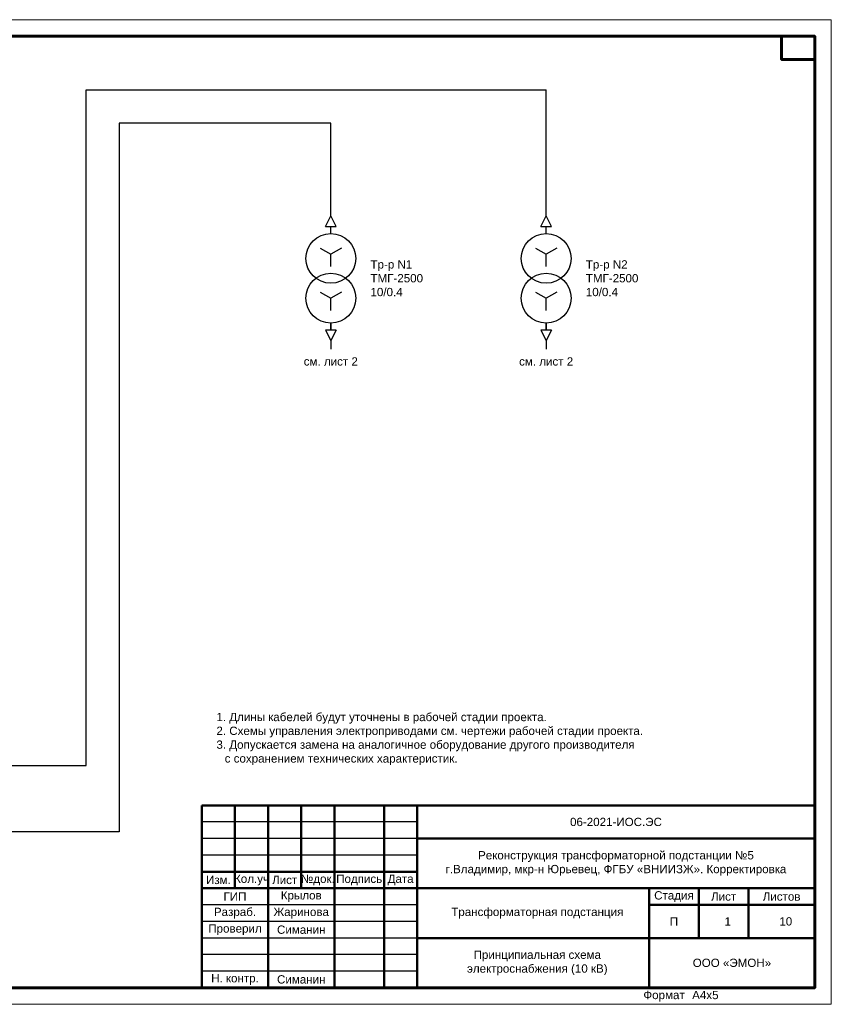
# Model space of a CAD drawing. Header units: millimetres. Extents: x 523209 to 536718, y -48289 to -47398.
# Tile 14 of 116: x 527179 to 527424, y -47992 to -47695. Entities that reach past the tile are written whole.
import ezdxf
from ezdxf.enums import TextEntityAlignment as Align

# ---------------------------------------------------------------- set-up
doc = ezdxf.new("R2010")
doc.units = ezdxf.units.MM
doc.linetypes.add('ACAD_ISO02W100', pattern=[15, 12, -3])
for name, color, linetype, lineweight in [('LIN_Основная сплошная', 50, 'Continuous', 50), ('ВК-линия контур', 132, 'Continuous', 15), ('ВК-линия толстая', 30, 'Continuous', 60), ('ВК-Текст', 1, 'Continuous', 30)]:
    doc.layers.add(name, color=color, linetype=linetype, lineweight=lineweight)
doc.layers.add('Текст и рамки', color=7, linetype='Continuous')
doc.styles.get("Standard").update_dxf_attribs({"font": 'arial.ttf'})
doc.styles.add('ОПС', font='arial.ttf')
doc.styles.add('СГЕНЕРИР_СТИЛЬ_1', font='times.ttf')

# ---------------------------------------------------------------- blocks, each defined once
blk = doc.blocks.new('*U33')
at = {"layer": 'ВК-линия контур', "color": 0}
for p, q in [((-1051, 297), (0, 297)), ((0, 297), (0, 0)), ((0, 0), (-1051, 0))]:
    blk.add_line(p, q, dxfattribs=at)
at = {"layer": 'ВК-линия толстая', "color": 0}
for points in [[(-1031, 5), (-1031, 292), (-5, 292), (-5, 5)], [(-5, 292), (-15, 292), (-15, 285), (-5, 285)]]:
    blk.add_lwpolyline(points, close=True, dxfattribs=at)
at = {"layer": 'ВК-Текст', "color": 0}
blk.add_text('Формат ', height=2.5, dxfattribs=at).set_placement((-56.73, 1.56))
blk.add_attdef('ЛИСТ_АЛ', text='', height=2.5, dxfattribs=at).set_placement((-10, 288.5), align=Align.MIDDLE_CENTER)
at = {"layer": 'ВК-Текст', "color": 0, "ltscale": 0.5}
blk.add_attdef('ВЕРХНИЙ_ШИФР', text='', height=0.000005, rotation=180, dxfattribs=at).set_placement((-1031, 278), align=Align.MIDDLE_CENTER)
at = {"layer": 'ВК-Текст', "color": 0, "flags": 12}
blk.add_attdef('ФОРМАТ_ЛИСТА', (-42, 1.56), '', height=2.5, dxfattribs=at)
blk = doc.blocks.new('*U32')
at = {"color": 0, "linetype": 'ByBlock', "lineweight": -2}
for p, q in [((0, 1.16), (0, -1)), ((-1.65, -1), (1.65, -1)), ((-1.65, -1), (0, -4.13)), ((1.65, -1), (0, -4.13)), ((0, -4.13), (0, -32.15))]:
    blk.add_line(p, q, dxfattribs=at)
blk = doc.blocks.new('*U34')
at = {"color": 0, "linetype": 'ByBlock', "lineweight": -2}
for p, q in [((0, 1.16), (0, -1)), ((-1.65, -1), (1.65, -1)), ((-1.65, -1), (0, -4.13)), ((1.65, -1), (0, -4.13)), ((0, -4.13), (0, -42.15))]:
    blk.add_line(p, q, dxfattribs=at)
blk = doc.blocks.new('*U35')
at = {"color": 0, "linetype": 'ByBlock', "lineweight": -2}
for p, q in [((0, 13.5), (0, 15.66)), ((-3.2, 9.1), (0, 7.25)), ((3.2, 9.1), (0, 7.25)), ((0, 3.55), (0, 7.25)), ((-3.2, -4.15), (0, -6)), ((3.2, -4.15), (0, -6)), ((0, -9.7), (0, -6)), ((0, -15.66), (0, -13.5))]:
    blk.add_line(p, q, dxfattribs=at)
for centre in [(0, 6), (0, -6)]:
    blk.add_circle(centre, 7.5, dxfattribs=at)
blk = doc.blocks.new('*U13')
at = {"color": 0, "linetype": 'ByBlock', "lineweight": -2}
for p, q in [((0, 1.16), (0, -1)), ((-1.65, -1), (1.65, -1)), ((-1.65, -1), (0, -4.13)), ((1.65, -1), (0, -4.13)), ((0, -4.13), (0, -6.76))]:
    blk.add_line(p, q, dxfattribs=at)

msp = doc.modelspace()

# ---------------------------------------------------------------- linework, layer by layer
for p, q in [((527299.11413, -47936.68774), (527234.11413, -47936.68774)), ((527299.11413, -47941.68774), (527234.11413, -47941.68774)), ((527299.11413, -47946.68774), (527234.11413, -47946.68774)), ((527299.11413, -47961.68774), (527234.11413, -47961.68774)), ((527299.11413, -47966.68774), (527234.11413, -47966.68774)), ((527299.11413, -47971.68774), (527234.11413, -47971.68774)), ((527299.11413, -47976.68774), (527234.11413, -47976.68774)), ((527299.11413, -47981.68774), (527234.11413, -47981.68774))]:
    msp.add_line(p, q)
for points in [[(527049.11393, -47909.68781), (527049.11393, -47919.68774), (527199.15502, -47919.68774), (527199.15502, -47725.87915), (527199.15502, -47715.87915), (527338.04314, -47715.87915)], [(527273.04314, -47725.87915), (527209.15502, -47725.87915), (527209.15502, -47929.68774), (527209.15502, -47939.68774), (526799.11393, -47939.68774), (526799.11393, -47909.68781)]]:
    msp.add_lwpolyline(points)
at = {"layer": 'LIN_Основная сплошная', "color": 7}
for p, q in [((527234.11413, -47986.68774), (527234.11413, -47931.68774)), ((527234.11413, -47931.68774), (527419.11413, -47931.68774)), ((527244.11413, -47931.68774), (527244.11413, -47956.68774)), ((527254.11413, -47931.68774), (527254.11413, -47986.68774)), ((527264.11413, -47931.68774), (527264.11413, -47956.68774)), ((527274.11413, -47931.68774), (527274.11413, -47986.68774)), ((527289.11413, -47931.68774), (527289.11413, -47986.68774)), ((527299.11413, -47931.68774), (527299.11413, -47986.68774)), ((527299.11413, -47941.68774), (527419.11413, -47941.68774)), ((527299.11413, -47951.68774), (527234.11413, -47951.68774)), ((527234.11413, -47956.68774), (527419.11413, -47956.68774)), ((527369.11413, -47986.68774), (527369.11413, -47956.68774)), ((527384.11413, -47956.68774), (527384.11413, -47971.68774)), ((527399.11413, -47956.68774), (527399.11413, -47971.68774)), ((527369.11413, -47961.68774), (527419.11413, -47961.68774)), ((527299.11413, -47971.68774), (527419.11413, -47971.68774))]:
    msp.add_line(p, q, dxfattribs=at)

# ---------------------------------------------------------------- block references
ref = msp.add_blockref('*U33', (527424.11413, -47991.68774))
ref.add_attrib('ФОРМАТ_ЛИСТА', 'А4х5', (527382.11413, -47990.12948), dxfattribs={"layer": 'ВК-Текст', "color": 0, "height": 2.5, "flags": 12})
at = {"xscale": -1, "rotation": 180}
for name, p in [('*U34', (527338.04314, -47758.03013)), ('*U32', (527273.04314, -47758.03013))]:
    msp.add_blockref(name, p, dxfattribs=at)
for p in [(527273.04314, -47772.68527), (527338.04314, -47772.68527)]:
    msp.add_blockref('*U35', p)
at = {"xscale": -1}
for p in [(527273.04314, -47787.34041), (527338.04314, -47787.34041)]:
    msp.add_blockref('*U13', p, dxfattribs=at)

# ---------------------------------------------------------------- texts
at = {"linetype": 'ACAD_ISO02W100', "lineweight": 100, "char_height": 2.5}
for s, insert, attachment_point in [('\\A1;Тр-р N1\\PТМГ-2500\\P10/0.4', (527285.01671, -47772.68527), 4), ('\\A1;Тр-р N2\\PТМГ-2500\\P10/0.4', (527350.01671, -47772.68527), 4), ('\\A1;см. лист 2', (527273.04314, -47797.78579), 5), ('\\A1;см. лист 2', (527338.04314, -47797.78579), 5)]:
    msp.add_mtext(s, dxfattribs=dict(at, insert=insert, attachment_point=attachment_point))
at = {"linetype": 'ACAD_ISO02W100', "lineweight": 100, "insert": (527238.50644, -47911.65218), "char_height": 2.5, "width": 128.3867667, "attachment_point": 4}
msp.add_mtext('\\A1;\\pi-2.5,l2.5;1. Длины кабелей будут уточнены в рабочей стадии проекта.\\P2. Схемы управления электроприводами см. чертежи рабочей стадии проекта.{\\H1.8781x; }\\P3. Допускается замена на аналогичное оборудование другого производителя {\\H1.5854x; }с сохранением технических характеристик.{\\H1.65909x; }', dxfattribs=at)
at = {"lineweight": 0, "char_height": 2.5, "attachment_point": 5, "style": 'СГЕНЕРИР_СТИЛЬ_1'}
for s, insert, width in [('\\pt105;{\\fArial|b0|i0|c204|p34;06-2021-ИОС.ЭС}', (527359.11413, -47936.68774), 120), ('\\pl2.5;{\\fArial|b0|i0|c204|p34;Трансформаторная подстанция\\P}', (527334.11413, -47964.18774), 70), ('\\pl2.5;{\\fArial|b0|i0|c0|p34;1\\P}', (527391.61413, -47966.68774), 15), ('\\pl2.5;{\\fArial|b0|i0|c204|p34;10\\P}', (527409.11413, -47966.68774), 20), ('\\pl2.5;{\\fArial|b0|i0|c204|p34;Принципиальная схема \\Pэлектроснабжения (10 кВ)\\P}', (527334.11413, -47979.18774), 70)]:
    msp.add_mtext(s, dxfattribs=dict(at, insert=insert, width=width))
at = {"color": 0, "lineweight": 0, "insert": (527359.11413, -47949.18774), "char_height": 2.5, "width": 120, "attachment_point": 5, "style": 'ОПС'}
msp.add_mtext('Реконструкция трансформаторной подстанции №5\\Pг.Владимир, мкр-н Юрьевец, ФГБУ «ВНИИЗЖ». Корректировка', dxfattribs=at)
at = {"layer": 'Текст и рамки', "color": 7, "char_height": 2.5, "attachment_point": 5}
for s, insert, width in [('Изм.', (527239.11413, -47954.18774), 10), ('Кол.уч', (527249.11413, -47954.18774), 10), ('Лист', (527259.11413, -47954.18774), 10), ('№док.', (527269.11413, -47954.18774), 10), ('Подпись', (527281.61413, -47954.18774), 10), ('Дата', (527294.11413, -47954.18774), 10), ('ГИП', (527244.11413, -47959.18774), 20), ('Крылов', (527264.11413, -47959.18774), 20), ('Стадия', (527376.61413, -47959.18774), 15), ('Лист', (527391.61413, -47959.18774), 15), ('Листов', (527409.11413, -47959.18774), 20), ('Разраб.', (527244.11413, -47964.18774), 20), ('Жаринова', (527264.11413, -47964.18774), 20), ('П', (527376.61413, -47966.68774), 15), ('Проверил', (527244.11413, -47969.18774), 20), ('Симанин', (527264.11413, -47969.18774), 20), ('ООО «ЭМОН»', (527394.11413, -47979.18774), 50), ('Н. контр.', (527244.11413, -47984.18774), 20), ('Симанин', (527264.11413, -47984.18774), 20)]:
    msp.add_mtext(s, dxfattribs=dict(at, insert=insert, width=width))

doc.saveas('drawing.dxf')
